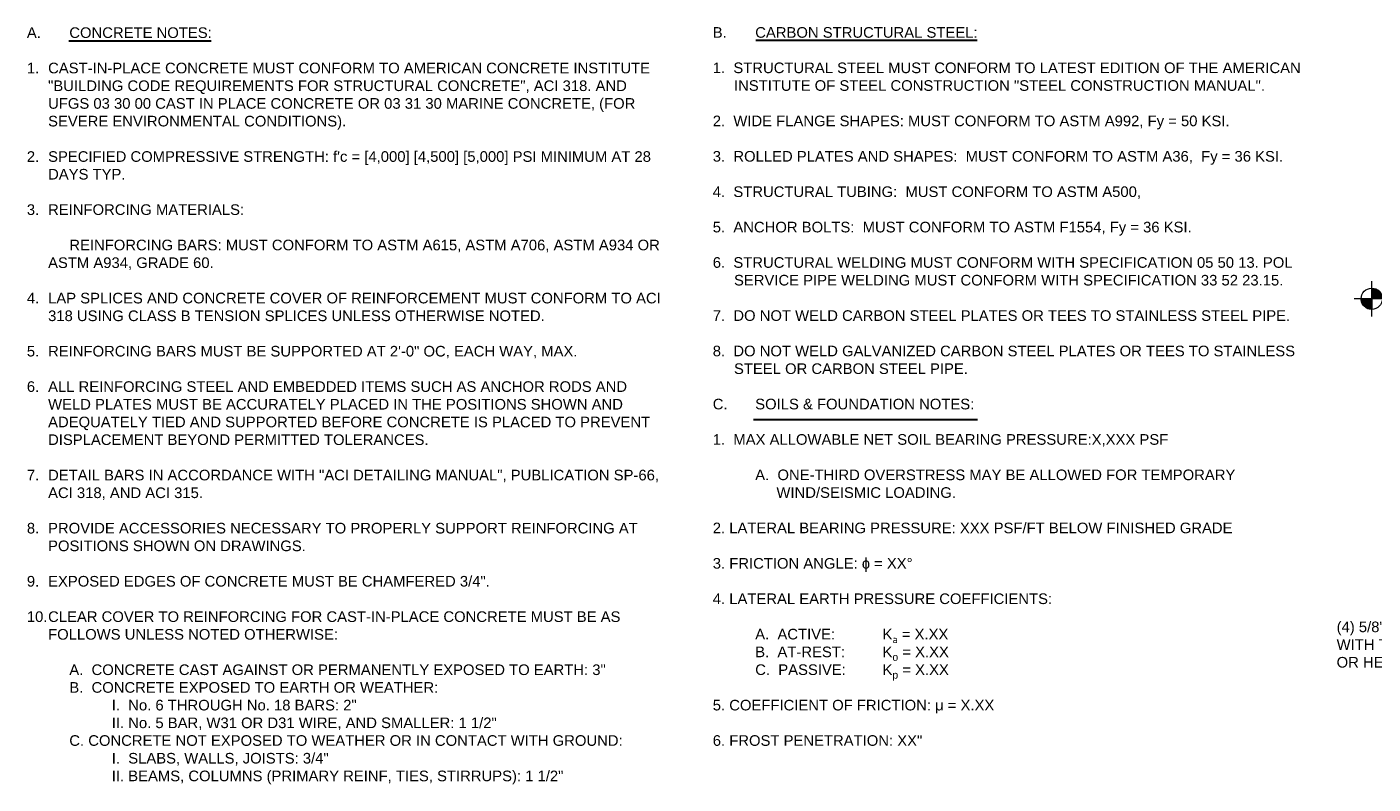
# Model space of a CAD drawing. Header units: inches. Extents: x -1085 to -867, y 253 to 390.
# Tile 2 of 3: x -1085 to -958, y 319 to 390. Entities that reach past the tile are written whole.
import ezdxf

# ---------------------------------------------------------------- set-up
doc = ezdxf.new("R2010")
doc.units = ezdxf.units.IN
doc.header["$MEASUREMENT"] = 0
for name, color, linetype, lineweight in [('G-ANNO-NOTE', 4, 'Continuous', 30), ('G-ANNO-TEXT', 2, 'Continuous', 30), ('S-ANNO-SYMB', 5, 'Continuous', 13)]:
    doc.layers.add(name, color=color, linetype=linetype, lineweight=lineweight)
doc.styles.add("AEC_AC_43Text-LeftTop_1_1-2_1'", font='arial.ttf', dxfattribs={"height": 1})
doc.dimstyles.new("AEC_AC_43_Notes_1_1-2_1'", dxfattribs={"dimtxt": 1, "dimasz": 1.5, "dimexe": 0.5, "dimexo": 0.5, "dimgap": 0.5, "dimtad": 1, "dimjust": 1, "dimdec": 3, "dimzin": 15, "dimdsep": 46, "dimlunit": 5, "dimtxsty": "AEC_AC_43Text-LeftTop_1_1-2_1'", "dimcen": 0.09, "dimclrd": 256, "dimclre": 256, "dimazin": 2, "dimtfac": 0.7, "dimtdec": 3, "dimtmove": 1, "dimatfit": 1, "dimfxl": 1, "dimfrac": 1, "dimtolj": 1, "dimtzin": 15, "dimlwd": 30, "dimlwe": 30, "dimarcsym": 0})

# ---------------------------------------------------------------- blocks, each defined once
blk = doc.blocks.new('TARGET_1_1')
at = {"layer": 'S-ANNO-SYMB', "extrusion": (0, 0, -1)}
for points in [[(0, -3.94), (0, 0), (3.93, 0), (3.92, -0.28), (3.8, -1.07), (3.54, -1.74), (3.16, -2.37), (2.6, -2.9), (2.11, -3.3), (1.5, -3.66), (0.72, -3.86), (0.21, -3.91)], [(-3.93, 0), (-3.92, 0.28), (-3.8, 1.07), (-3.54, 1.74), (-3.16, 2.37), (-2.6, 2.9), (-2.11, 3.3), (-1.5, 3.66), (-0.72, 3.86), (-0.21, 3.91), (0, 3.94), (0, 0)]]:
    blk.add_hatch(color=256, dxfattribs=at).paths.add_polyline_path(points)
at = {"layer": 'S-ANNO-SYMB'}
for p, q in [((0, -6.56), (0, 6.56)), ((6.56, 0), (-6.56, 0))]:
    blk.add_line(p, q, dxfattribs=at)
at = {"layer": 'S-ANNO-SYMB', "flags": 128}
for points in [[(0, 0), (0, -3.94), (-0.21, -3.91), (-0.72, -3.86), (-1.5, -3.66), (-2.11, -3.3), (-2.6, -2.9), (-3.16, -2.37), (-3.54, -1.74), (-3.8, -1.07), (-3.92, -0.28), (-3.93, 0), (0, 0)], [(0, 0), (0, 3.94), (0.21, 3.91), (0.72, 3.86), (1.5, 3.66), (2.11, 3.3), (2.6, 2.9), (3.16, 2.37), (3.54, 1.74), (3.8, 1.07), (3.92, 0.28), (3.93, 0), (0, 0)]]:
    blk.add_lwpolyline(points, close=True, dxfattribs=at)
at = {"layer": 'S-ANNO-SYMB'}
blk.add_circle((0, 0), 3.94, dxfattribs=at)

msp = doc.modelspace()

# ---------------------------------------------------------------- linework, layer by layer
at = {"layer": 'G-ANNO-TEXT', "linetype": 'Continuous'}
for p, q in [((-1081.12047, 388.94233), (-1067.70357, 388.94233)), ((-1016.3768, 389.01259), (-995.49434, 389.01259)), ((-1016.57142, 353.28909), (-995.47815, 353.28909))]:
    msp.add_line(p, q, dxfattribs=at)

# ---------------------------------------------------------------- block references
at = {"layer": 'G-ANNO-NOTE', "xscale": 0.254, "yscale": 0.254, "zscale": 0.254}
msp.add_blockref('TARGET_1_1', (-958.31913, 364.65171), dxfattribs=at)

# ---------------------------------------------------------------- texts
at = {"layer": 'G-ANNO-NOTE', "linetype": 'Continuous', "insert": (-961.63021, 334.24926), "char_height": 1, "attachment_point": 1, "style": "AEC_AC_43Text-LeftTop_1_1-2_1'"}
msp.add_mtext('(4) {\\A1;5/8}" DIA SMOOTH ROD\\PWITH THREADED ENDS\\POR HEADED BOLT', dxfattribs=at)
at = {"layer": 'G-ANNO-TEXT', "linetype": 'Continuous', "char_height": 1, "attachment_point": 1, "style": "AEC_AC_43Text-LeftTop_1_1-2_1'"}
for s, insert, width in [('A.^ICONCRETE NOTES:\\P\\P\\pi-2,l2,t2,3;1.^ICAST-IN-PLACE CONCRETE MUST CONFORM TO AMERICAN CONCRETE INSTITUTE \\P\\pi0,t3;"BUILDING CODE REQUIREMENTS FOR STRUCTURAL CONCRETE", ACI 318. AND \\PUFGS 03 30 00 CAST IN PLACE CONCRETE OR 03 31 30 MARINE CONCRETE, (FOR \\PSEVERE ENVIRONMENTAL CONDITIONS).\\P\\pl0,tz;\\P\\pi-2,l2,t2,3;2.^ISPECIFIED COMPRESSIVE STRENGTH: f\'c = [4,000] [4,500] [5,000] PSI MINIMUM AT 28 \\P\\pi0,t3;DAYS TYP.\\P\\pi-2,tz;\\P\\pt2,3;3.^IREINFORCING MATERIALS: \\P\\ptz;\\P^IREINFORCING BARS: MUST CONFORM TO ASTM A615, ASTM A706, ASTM A934 OR ASTM A934, GRADE 60. \\P\\P\\pt2,3;4.^ILAP SPLICES AND CONCRETE COVER OF REINFORCEMENT MUST CONFORM TO ACI \\P\\pi0,t3;318 USING CLASS B TENSION SPLICES UNLESS OTHERWISE NOTED. \\P\\pi-2,tz;\\P\\pt2,3;5.^IREINFORCING BARS MUST BE SUPPORTED AT 2\'-0" OC, EACH WAY, MAX.\\P\\ptz;\\P\\pt2,3;6.^IALL REINFORCING STEEL AND EMBEDDED ITEMS SUCH AS ANCHOR RODS AND \\P\\pi0,t3;WELD PLATES MUST BE ACCURATELY PLACED IN THE POSITIONS SHOWN AND  \\PADEQUATELY TIED AND SUPPORTED BEFORE CONCRETE IS PLACED TO PREVENT \\PDISPLACEMENT BEYOND PERMITTED TOLERANCES.\\P\\pi-2,tz;\\P\\pt2,3;7.^IDETAIL BARS IN ACCORDANCE WITH "ACI DETAILING MANUAL", PUBLICATION SP-66, \\P\\pi0,t3;ACI 318, AND ACI 315.\\P\\pi-2,tz;\\P\\pt2,3;8.^IPROVIDE ACCESSORIES NECESSARY TO PROPERLY SUPPORT REINFORCING AT \\P\\pi0,t3;POSITIONS SHOWN ON DRAWINGS.\\P\\pi-2,tz;\\P\\pt2,3;9.^IEXPOSED EDGES OF CONCRETE MUST BE CHAMFERED {\\A1;3/4}".\\P\\ptz;\\P\\pt2,3;10.^ICLEAR COVER TO REINFORCING FOR CAST-IN-PLACE CONCRETE MUST BE AS \\P\\pi0,t3;FOLLOWS UNLESS NOTED OTHERWISE:\\P\\pi-2,t2;\\P\\pi-2,l6,tz;A.  CONCRETE CAST AGAINST OR PERMANENTLY EXPOSED TO EARTH: 3"\\PB.  CONCRETE EXPOSED TO EARTH OR WEATHER:\\P\\pl10;I.  No. 6 THROUGH No. 18 BARS: 2"\\PII. No. 5 BAR, W31 OR D31 WIRE, AND SMALLER: 1 {\\A1;1/2}"\\P\\pl6;C. CONCRETE NOT EXPOSED TO WEATHER OR IN CONTACT WITH GROUND:\\P\\pl10;I.  SLABS, WALLS, JOISTS: {\\A1;3/4}"\\PII. BEAMS, COLUMNS (PRIMARY REINF, TIES, STIRRUPS): 1 {\\A1;1/2}"', (-1085.06245, 390.22297), 59.8498542), ('\\A1;B.^ICARBON STRUCTURAL STEEL:\\P\\P\\pi-2,l2;1.  STRUCTURAL STEEL MUST CONFORM TO LATEST EDITION OF THE AMERICAN INSTITUTE OF STEEL CONSTRUCTION "STEEL CONSTRUCTION MANUAL".\\P\\P2.  WIDE FLANGE SHAPES: MUST CONFORM TO ASTM A992, Fy = 50 KSI.\\P\\P3.  ROLLED PLATES AND SHAPES:  MUST CONFORM TO ASTM A36,  Fy = 36 KSI.\\P\\P4.  STRUCTURAL TUBING:  MUST CONFORM TO ASTM A500,  \\P\\P5.  ANCHOR BOLTS:  MUST CONFORM TO ASTM F1554, Fy = 36 KSI.\\P\\P6.  STRUCTURAL WELDING MUST CONFORM WITH SPECIFICATION 05 50 13. POL SERVICE PIPE WELDING MUST CONFORM WITH SPECIFICATION 33 52 23.15.\\P\\P7.  DO NOT WELD CARBON STEEL PLATES OR TEES TO STAINLESS STEEL PIPE.\\P\\P8.  DO NOT WELD GALVANIZED CARBON STEEL PLATES OR TEES TO STAINLESS STEEL OR CARBON STEEL PIPE.\\P\\P\\pi0,l0;C.^ISOILS & FOUNDATION NOTES:\\P\\pi-2,l2;\\P1.  MAX ALLOWABLE NET SOIL BEARING PRESSURE:X,XXX PSF\\P\\P\\pi-2,l6;A.  ONE-THIRD OVERSTRESS MAY BE ALLOWED FOR TEMPORARY WIND/SEISMIC LOADING.\\P\\P\\pi-2,l2;2. LATERAL BEARING PRESSURE: XXX PSF/FT BELOW FINISHED GRADE\\P\\P3. FRICTION ANGLE: ɸ = XX°\\P\\P4. LATERAL EARTH PRESSURE COEFFICIENTS:\\P\\P\\pi-4,l4;^IA.  ACTIVE:^I^IK{\\fISOCPEUR|b0|i0|c0|p34;\\H0.7x;\\S^ a;} = X.XX\\P^IB.  AT-REST:^IK{\\H0.7x;\\S^ o;} = X.XX\\P^IC.  PASSIVE:^IK{\\H0.7x;\\S^ p;} = X.XX\\P\\pi-2,l2;\\P5. COEFFICIENT OF FRICTION: μ = X.XX\\P\\P6. FROST PENETRATION: XX"', (-1020.42294, 390.24324), 58.2595095)]:
    msp.add_mtext(s, dxfattribs=dict(at, insert=insert, width=width))

# ---------------------------------------------------------------- leaders
at = {"layer": 'G-ANNO-NOTE', "linetype": 'Continuous', "lineweight": 30, "annotation_type": 0, "has_hookline": 1, "hookline_direction": 1, "text_width": 17.103}
msp.add_leader([(-917.54806, 345.14341), (-947.05013, 330.36372), (-948.55013, 330.36372)], dimstyle="AEC_AC_43_Notes_1_1-2_1'", override={"dimtad": 0, "dimclrd": 0, "dimlwd": 65534}, dxfattribs=at)

doc.saveas('drawing.dxf')
